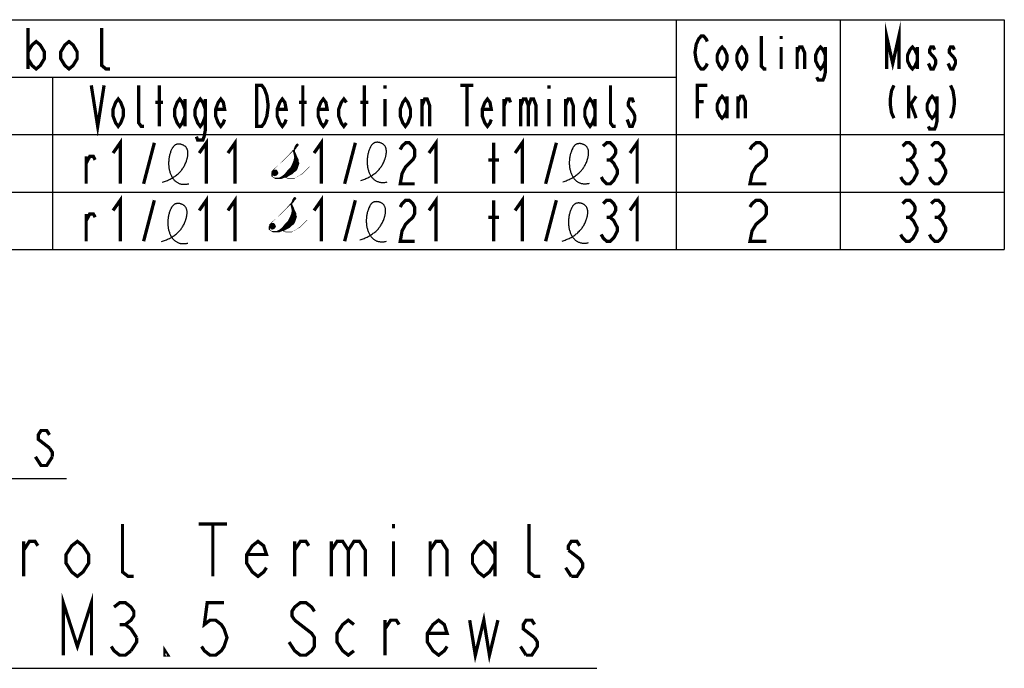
# Model space of a CAD drawing. Extents: x 26 to 410, y 32 to 287.
# Tile 41 of 41: x 350 to 410, y 247 to 287. Entities that reach past the tile are written whole.
import ezdxf

# ---------------------------------------------------------------- set-up
doc = ezdxf.new("R2010")
doc.units = 0
doc.header["$LTSCALE"] = 23.1
doc.layers.get('0').update_dxf_attribs({"linetype": 'CONTINUOUS'})
doc.layers.add('ALL_NOTE', color=7, linetype='CONTINUOUS')

msp = doc.modelspace()

# ---------------------------------------------------------------- linework, layer by layer
at = {"color": 2, "linetype": 'CONTINUOUS'}
for p, q in [((181.047, 286.823), (410.047, 286.823)), ((390.047, 286.823), (390.047, 272.823)), ((400.047, 286.823), (400.047, 272.823)), ((410.047, 286.823), (410.047, 272.823)), ((292.047, 283.323), (390.047, 283.323)), ((352.047, 283.323), (352.047, 272.823)), ((181.047, 279.823), (410.047, 279.823)), ((181.047, 276.323), (410.047, 276.323)), ((181.047, 272.823), (410.047, 272.823))]:
    msp.add_line(p, q, dxfattribs=at)
for points in [[(358.734, 276.914), (358.798, 276.936), (358.862, 276.958), (358.924, 276.982), (358.986, 277.006), (359.047, 277.032), (359.107, 277.058), (359.166, 277.086), (359.223, 277.115), (359.28, 277.144), (359.336, 277.176), (359.39, 277.208), (359.444, 277.242), (359.496, 277.277), (359.547, 277.313), (359.596, 277.351), (359.645, 277.39), (359.692, 277.431), (359.738, 277.474), (359.777, 277.513), (359.816, 277.553), (359.854, 277.595), (359.89, 277.639), (359.925, 277.683), (359.959, 277.729), (359.991, 277.777), (360.023, 277.826), (360.053, 277.876), (360.082, 277.928), (360.109, 277.982), (360.135, 278.037), (360.159, 278.094), (360.182, 278.152), (360.204, 278.212), (360.215, 278.244), (360.225, 278.277), (360.235, 278.309), (360.244, 278.343), (360.253, 278.376), (360.261, 278.409), (360.268, 278.443), (360.274, 278.476), (360.28, 278.51), (360.285, 278.544), (360.289, 278.577), (360.291, 278.61), (360.293, 278.643), (360.294, 278.676), (360.294, 278.708), (360.292, 278.74), (360.289, 278.772), (360.285, 278.803), (360.28, 278.833), (360.273, 278.863), (360.265, 278.892), (360.255, 278.92), (360.244, 278.948), (360.231, 278.974), (360.216, 279), (360.2, 279.024), (360.182, 279.048), (360.162, 279.07), (360.142, 279.09), (360.121, 279.108), (360.099, 279.126), (360.075, 279.142), (360.05, 279.157), (360.024, 279.171), (359.998, 279.184), (359.97, 279.196), (359.942, 279.207), (359.914, 279.216), (359.885, 279.223), (359.856, 279.23), (359.826, 279.235), (359.797, 279.239), (359.767, 279.241), (359.738, 279.242), (359.709, 279.241), (359.68, 279.238), (359.652, 279.234), (359.624, 279.229), (359.598, 279.222), (359.572, 279.213), (359.547, 279.202), (359.523, 279.19), (359.501, 279.176), (359.48, 279.161), (359.46, 279.144), (359.441, 279.126), (359.423, 279.106), (359.406, 279.086), (359.389, 279.064), (359.374, 279.042), (359.359, 279.018), (359.344, 278.994), (359.33, 278.969), (359.317, 278.944), (359.304, 278.918), (359.283, 278.871), (359.262, 278.824), (359.243, 278.775), (359.225, 278.725), (359.209, 278.675), (359.194, 278.624), (359.18, 278.573), (359.168, 278.521), (359.157, 278.468), (359.148, 278.416), (359.14, 278.362), (359.133, 278.309), (359.127, 278.255), (359.123, 278.202), (359.121, 278.148), (359.119, 278.094), (359.119, 278.041), (359.121, 277.987), (359.124, 277.934), (359.128, 277.882), (359.134, 277.829), (359.141, 277.777), (359.149, 277.726), (359.159, 277.675), (359.17, 277.625), (359.183, 277.576), (359.197, 277.527), (359.212, 277.48), (359.229, 277.433), (359.247, 277.388), (359.267, 277.343), (359.288, 277.3), (359.31, 277.258), (359.334, 277.217), (359.36, 277.178), (359.386, 277.14), (359.415, 277.104), (359.444, 277.069), (359.475, 277.036), (359.503, 277.009), (359.533, 276.983), (359.563, 276.959), (359.594, 276.936), (359.627, 276.914), (359.66, 276.894), (359.695, 276.876), (359.731, 276.86), (359.768, 276.845), (359.806, 276.831), (359.845, 276.82), (359.881, 276.811), (359.919, 276.804), (359.958, 276.799), (359.997, 276.795), (360.038, 276.792), (360.079, 276.792), (360.121, 276.793), (360.165, 276.796), (360.209, 276.801), (360.254, 276.808), (360.3, 276.817), (360.347, 276.827)], [(370.83, 277.024), (370.894, 277.046), (370.958, 277.068), (371.02, 277.092), (371.082, 277.116), (371.143, 277.141), (371.203, 277.168), (371.262, 277.196), (371.319, 277.224), (371.376, 277.254), (371.432, 277.285), (371.486, 277.318), (371.54, 277.351), (371.592, 277.387), (371.643, 277.423), (371.692, 277.461), (371.741, 277.5), (371.788, 277.541), (371.834, 277.583), (371.873, 277.623), (371.912, 277.663), (371.95, 277.705), (371.986, 277.748), (372.021, 277.793), (372.055, 277.839), (372.087, 277.887), (372.119, 277.936), (372.149, 277.986), (372.177, 278.038), (372.205, 278.092), (372.231, 278.147), (372.255, 278.204), (372.278, 278.262), (372.3, 278.322), (372.311, 278.354), (372.321, 278.386), (372.331, 278.419), (372.34, 278.452), (372.349, 278.486), (372.357, 278.519), (372.364, 278.553), (372.37, 278.586), (372.376, 278.62), (372.381, 278.653), (372.384, 278.687), (372.387, 278.72), (372.389, 278.753), (372.39, 278.786), (372.39, 278.818), (372.388, 278.85), (372.385, 278.882), (372.381, 278.913), (372.376, 278.943), (372.369, 278.973), (372.361, 279.002), (372.351, 279.03), (372.34, 279.057), (372.327, 279.084), (372.312, 279.11), (372.296, 279.134), (372.278, 279.158), (372.258, 279.18), (372.238, 279.2), (372.217, 279.218), (372.195, 279.236), (372.171, 279.252), (372.146, 279.267), (372.12, 279.281), (372.094, 279.294), (372.066, 279.306), (372.038, 279.316), (372.01, 279.325), (371.981, 279.333), (371.952, 279.34), (371.922, 279.345), (371.893, 279.348), (371.863, 279.351), (371.834, 279.351), (371.805, 279.351), (371.776, 279.348), (371.748, 279.344), (371.72, 279.339), (371.694, 279.331), (371.668, 279.322), (371.643, 279.312), (371.619, 279.299), (371.597, 279.286), (371.576, 279.27), (371.556, 279.254), (371.537, 279.235), (371.519, 279.216), (371.502, 279.196), (371.485, 279.174), (371.47, 279.151), (371.454, 279.128), (371.44, 279.104), (371.426, 279.079), (371.413, 279.054), (371.4, 279.028), (371.379, 278.981), (371.358, 278.933), (371.339, 278.885), (371.321, 278.835), (371.305, 278.785), (371.29, 278.734), (371.276, 278.683), (371.264, 278.631), (371.253, 278.578), (371.244, 278.525), (371.235, 278.472), (371.229, 278.419), (371.223, 278.365), (371.219, 278.312), (371.217, 278.258), (371.215, 278.204), (371.215, 278.151), (371.217, 278.097), (371.22, 278.044), (371.224, 277.991), (371.23, 277.939), (371.237, 277.887), (371.245, 277.836), (371.255, 277.785), (371.266, 277.735), (371.279, 277.686), (371.293, 277.637), (371.308, 277.59), (371.325, 277.543), (371.343, 277.497), (371.363, 277.453), (371.384, 277.41), (371.406, 277.368), (371.43, 277.327), (371.456, 277.288), (371.482, 277.25), (371.511, 277.214), (371.54, 277.179), (371.571, 277.146), (371.599, 277.119), (371.629, 277.093), (371.659, 277.069), (371.69, 277.046), (371.723, 277.024), (371.756, 277.004), (371.791, 276.986), (371.827, 276.969), (371.864, 276.954), (371.902, 276.941), (371.941, 276.93), (371.977, 276.921), (372.015, 276.914), (372.054, 276.908), (372.093, 276.904), (372.134, 276.902), (372.175, 276.902), (372.217, 276.903), (372.261, 276.906), (372.305, 276.911), (372.35, 276.918), (372.396, 276.926), (372.443, 276.937)], [(383.152, 276.945), (383.216, 276.967), (383.28, 276.989), (383.342, 277.013), (383.404, 277.037), (383.465, 277.063), (383.525, 277.089), (383.584, 277.117), (383.641, 277.146), (383.698, 277.175), (383.754, 277.207), (383.808, 277.239), (383.862, 277.273), (383.914, 277.308), (383.965, 277.344), (384.015, 277.382), (384.063, 277.421), (384.11, 277.462), (384.156, 277.504), (384.196, 277.544), (384.234, 277.584), (384.272, 277.626), (384.308, 277.67), (384.343, 277.714), (384.377, 277.76), (384.41, 277.808), (384.441, 277.857), (384.471, 277.907), (384.5, 277.959), (384.527, 278.013), (384.553, 278.068), (384.577, 278.125), (384.601, 278.183), (384.622, 278.243), (384.633, 278.275), (384.643, 278.308), (384.653, 278.34), (384.662, 278.374), (384.671, 278.407), (384.679, 278.44), (384.686, 278.474), (384.692, 278.507), (384.698, 278.541), (384.703, 278.575), (384.707, 278.608), (384.709, 278.641), (384.711, 278.674), (384.712, 278.707), (384.712, 278.739), (384.71, 278.771), (384.707, 278.803), (384.703, 278.834), (384.698, 278.864), (384.691, 278.894), (384.683, 278.923), (384.673, 278.951), (384.662, 278.979), (384.649, 279.005), (384.634, 279.031), (384.618, 279.055), (384.6, 279.079), (384.58, 279.101), (384.56, 279.121), (384.539, 279.139), (384.517, 279.157), (384.493, 279.173), (384.468, 279.188), (384.443, 279.202), (384.416, 279.215), (384.389, 279.227), (384.36, 279.237), (384.332, 279.247), (384.303, 279.254), (384.274, 279.261), (384.244, 279.266), (384.215, 279.27), (384.185, 279.272), (384.156, 279.273), (384.127, 279.272), (384.098, 279.269), (384.07, 279.265), (384.043, 279.26), (384.016, 279.253), (383.99, 279.244), (383.965, 279.233), (383.941, 279.221), (383.919, 279.207), (383.898, 279.192), (383.878, 279.175), (383.859, 279.157), (383.841, 279.137), (383.824, 279.117), (383.807, 279.095), (383.792, 279.073), (383.777, 279.049), (383.762, 279.025), (383.748, 279), (383.735, 278.975), (383.722, 278.949), (383.701, 278.902), (383.68, 278.855), (383.661, 278.806), (383.643, 278.756), (383.627, 278.706), (383.612, 278.655), (383.599, 278.604), (383.586, 278.552), (383.575, 278.499), (383.566, 278.447), (383.558, 278.393), (383.551, 278.34), (383.545, 278.286), (383.541, 278.233), (383.539, 278.179), (383.537, 278.125), (383.537, 278.072), (383.539, 278.018), (383.542, 277.965), (383.546, 277.913), (383.552, 277.86), (383.559, 277.808), (383.567, 277.757), (383.577, 277.706), (383.588, 277.656), (383.601, 277.607), (383.615, 277.558), (383.63, 277.511), (383.647, 277.464), (383.665, 277.419), (383.685, 277.374), (383.706, 277.331), (383.729, 277.289), (383.752, 277.248), (383.778, 277.209), (383.805, 277.171), (383.833, 277.135), (383.862, 277.1), (383.893, 277.067), (383.921, 277.04), (383.951, 277.014), (383.981, 276.99), (384.012, 276.967), (384.045, 276.945), (384.078, 276.925), (384.113, 276.907), (384.149, 276.891), (384.186, 276.876), (384.224, 276.862), (384.263, 276.851), (384.299, 276.842), (384.337, 276.835), (384.376, 276.83), (384.415, 276.826), (384.456, 276.823), (384.497, 276.823), (384.539, 276.824), (384.583, 276.827), (384.627, 276.832), (384.672, 276.839), (384.718, 276.848), (384.765, 276.858)], [(358.684, 273.298), (358.749, 273.32), (358.812, 273.342), (358.875, 273.366), (358.937, 273.39), (358.997, 273.415), (359.057, 273.442), (359.116, 273.469), (359.174, 273.498), (359.231, 273.528), (359.286, 273.559), (359.341, 273.592), (359.394, 273.625), (359.446, 273.66), (359.497, 273.697), (359.547, 273.735), (359.595, 273.774), (359.643, 273.815), (359.688, 273.857), (359.728, 273.896), (359.767, 273.937), (359.804, 273.979), (359.841, 274.022), (359.876, 274.067), (359.909, 274.113), (359.942, 274.161), (359.973, 274.21), (360.003, 274.26), (360.032, 274.312), (360.059, 274.366), (360.085, 274.421), (360.11, 274.477), (360.133, 274.536), (360.155, 274.596), (360.165, 274.628), (360.176, 274.66), (360.185, 274.693), (360.195, 274.726), (360.203, 274.759), (360.211, 274.793), (360.218, 274.827), (360.225, 274.86), (360.231, 274.894), (360.235, 274.927), (360.239, 274.961), (360.242, 274.994), (360.244, 275.027), (360.245, 275.06), (360.244, 275.092), (360.243, 275.124), (360.24, 275.156), (360.236, 275.187), (360.23, 275.217), (360.224, 275.247), (360.215, 275.276), (360.206, 275.304), (360.194, 275.331), (360.181, 275.358), (360.167, 275.383), (360.151, 275.408), (360.133, 275.432), (360.113, 275.454), (360.093, 275.474), (360.072, 275.492), (360.049, 275.509), (360.026, 275.526), (360.001, 275.541), (359.975, 275.555), (359.948, 275.568), (359.921, 275.58), (359.893, 275.59), (359.864, 275.599), (359.835, 275.607), (359.806, 275.614), (359.777, 275.619), (359.747, 275.622), (359.718, 275.625), (359.688, 275.625), (359.659, 275.624), (359.631, 275.622), (359.603, 275.618), (359.575, 275.613), (359.548, 275.605), (359.522, 275.596), (359.497, 275.586), (359.473, 275.573), (359.451, 275.56), (359.43, 275.544), (359.411, 275.527), (359.392, 275.509), (359.373, 275.49), (359.356, 275.469), (359.34, 275.448), (359.324, 275.425), (359.309, 275.402), (359.295, 275.378), (359.281, 275.353), (359.268, 275.328), (359.255, 275.302), (359.233, 275.255), (359.213, 275.207), (359.194, 275.159), (359.176, 275.109), (359.16, 275.059), (359.145, 275.008), (359.131, 274.957), (359.119, 274.905), (359.108, 274.852), (359.098, 274.799), (359.09, 274.746), (359.083, 274.693), (359.078, 274.639), (359.074, 274.585), (359.071, 274.532), (359.07, 274.478), (359.07, 274.425), (359.071, 274.371), (359.074, 274.318), (359.079, 274.265), (359.084, 274.213), (359.091, 274.161), (359.1, 274.11), (359.109, 274.059), (359.121, 274.009), (359.133, 273.96), (359.147, 273.911), (359.163, 273.863), (359.18, 273.817), (359.198, 273.771), (359.217, 273.727), (359.239, 273.684), (359.261, 273.642), (359.285, 273.601), (359.31, 273.562), (359.337, 273.524), (359.365, 273.488), (359.395, 273.453), (359.426, 273.42), (359.454, 273.393), (359.483, 273.367), (359.513, 273.342), (359.545, 273.319), (359.577, 273.298), (359.611, 273.278), (359.646, 273.26), (359.681, 273.243), (359.718, 273.228), (359.756, 273.215), (359.795, 273.204), (359.832, 273.195), (359.87, 273.188), (359.908, 273.182), (359.948, 273.178), (359.988, 273.176), (360.03, 273.176), (360.072, 273.177), (360.115, 273.18), (360.159, 273.185), (360.204, 273.192), (360.25, 273.2), (360.297, 273.211)], [(370.78, 273.408), (370.845, 273.429), (370.908, 273.452), (370.971, 273.475), (371.033, 273.5), (371.093, 273.525), (371.153, 273.552), (371.212, 273.579), (371.27, 273.608), (371.327, 273.638), (371.382, 273.669), (371.437, 273.701), (371.49, 273.735), (371.542, 273.77), (371.593, 273.807), (371.643, 273.844), (371.691, 273.884), (371.738, 273.925), (371.784, 273.967), (371.824, 274.006), (371.863, 274.047), (371.9, 274.089), (371.936, 274.132), (371.972, 274.177), (372.005, 274.223), (372.038, 274.27), (372.069, 274.319), (372.099, 274.37), (372.128, 274.422), (372.155, 274.475), (372.181, 274.531), (372.206, 274.587), (372.229, 274.646), (372.251, 274.706), (372.261, 274.738), (372.272, 274.77), (372.281, 274.803), (372.291, 274.836), (372.299, 274.869), (372.307, 274.903), (372.314, 274.936), (372.321, 274.97), (372.326, 275.004), (372.331, 275.037), (372.335, 275.071), (372.338, 275.104), (372.34, 275.137), (372.341, 275.17), (372.34, 275.202), (372.339, 275.234), (372.336, 275.265), (372.332, 275.296), (372.326, 275.327), (372.32, 275.356), (372.311, 275.385), (372.301, 275.414), (372.29, 275.441), (372.277, 275.468), (372.263, 275.493), (372.246, 275.518), (372.228, 275.541), (372.209, 275.564), (372.189, 275.583), (372.168, 275.602), (372.145, 275.619), (372.122, 275.636), (372.097, 275.651), (372.071, 275.665), (372.044, 275.678), (372.017, 275.69), (371.989, 275.7), (371.96, 275.709), (371.931, 275.717), (371.902, 275.723), (371.873, 275.728), (371.843, 275.732), (371.814, 275.734), (371.784, 275.735), (371.755, 275.734), (371.727, 275.732), (371.699, 275.728), (371.671, 275.722), (371.644, 275.715), (371.618, 275.706), (371.593, 275.695), (371.569, 275.683), (371.547, 275.669), (371.526, 275.654), (371.507, 275.637), (371.488, 275.619), (371.469, 275.6), (371.452, 275.579), (371.436, 275.558), (371.42, 275.535), (371.405, 275.512), (371.391, 275.487), (371.377, 275.463), (371.364, 275.437), (371.351, 275.412), (371.329, 275.365), (371.309, 275.317), (371.29, 275.268), (371.272, 275.219), (371.256, 275.169), (371.241, 275.118), (371.227, 275.066), (371.215, 275.014), (371.204, 274.962), (371.194, 274.909), (371.186, 274.856), (371.179, 274.802), (371.174, 274.749), (371.17, 274.695), (371.167, 274.641), (371.166, 274.588), (371.166, 274.534), (371.167, 274.481), (371.17, 274.428), (371.174, 274.375), (371.18, 274.323), (371.187, 274.271), (371.196, 274.219), (371.205, 274.169), (371.217, 274.119), (371.229, 274.069), (371.243, 274.021), (371.259, 273.973), (371.276, 273.927), (371.294, 273.881), (371.313, 273.837), (371.334, 273.793), (371.357, 273.751), (371.381, 273.711), (371.406, 273.671), (371.433, 273.634), (371.461, 273.597), (371.491, 273.563), (371.522, 273.53), (371.55, 273.503), (371.579, 273.477), (371.609, 273.452), (371.641, 273.429), (371.673, 273.408), (371.707, 273.388), (371.742, 273.37), (371.777, 273.353), (371.814, 273.338), (371.852, 273.325), (371.891, 273.314), (371.928, 273.305), (371.966, 273.298), (372.004, 273.292), (372.044, 273.288), (372.084, 273.286), (372.126, 273.285), (372.168, 273.287), (372.211, 273.29), (372.255, 273.295), (372.3, 273.301), (372.346, 273.31), (372.393, 273.321)], [(383.102, 273.329), (383.167, 273.351), (383.23, 273.373), (383.293, 273.397), (383.355, 273.421), (383.416, 273.446), (383.475, 273.473), (383.534, 273.5), (383.592, 273.529), (383.649, 273.559), (383.704, 273.59), (383.759, 273.623), (383.812, 273.656), (383.865, 273.691), (383.915, 273.728), (383.965, 273.766), (384.014, 273.805), (384.061, 273.846), (384.106, 273.888), (384.146, 273.927), (384.185, 273.968), (384.222, 274.01), (384.259, 274.053), (384.294, 274.098), (384.328, 274.144), (384.36, 274.192), (384.391, 274.241), (384.422, 274.291), (384.45, 274.343), (384.478, 274.397), (384.503, 274.452), (384.528, 274.508), (384.551, 274.567), (384.573, 274.627), (384.584, 274.659), (384.594, 274.691), (384.604, 274.724), (384.613, 274.757), (384.621, 274.79), (384.629, 274.824), (384.637, 274.857), (384.643, 274.891), (384.649, 274.925), (384.653, 274.958), (384.657, 274.992), (384.66, 275.025), (384.662, 275.058), (384.663, 275.091), (384.662, 275.123), (384.661, 275.155), (384.658, 275.187), (384.654, 275.217), (384.648, 275.248), (384.642, 275.278), (384.633, 275.307), (384.624, 275.335), (384.612, 275.362), (384.599, 275.389), (384.585, 275.414), (384.569, 275.439), (384.551, 275.463), (384.531, 275.485), (384.511, 275.505), (384.49, 275.523), (384.467, 275.54), (384.444, 275.557), (384.419, 275.572), (384.393, 275.586), (384.366, 275.599), (384.339, 275.611), (384.311, 275.621), (384.282, 275.63), (384.254, 275.638), (384.224, 275.645), (384.195, 275.65), (384.165, 275.653), (384.136, 275.656), (384.106, 275.656), (384.077, 275.655), (384.049, 275.653), (384.021, 275.649), (383.993, 275.644), (383.966, 275.636), (383.94, 275.627), (383.915, 275.617), (383.892, 275.604), (383.87, 275.591), (383.849, 275.575), (383.829, 275.558), (383.81, 275.54), (383.792, 275.521), (383.774, 275.5), (383.758, 275.479), (383.742, 275.456), (383.727, 275.433), (383.713, 275.409), (383.699, 275.384), (383.686, 275.359), (383.673, 275.333), (383.651, 275.286), (383.631, 275.238), (383.612, 275.19), (383.594, 275.14), (383.578, 275.09), (383.563, 275.039), (383.549, 274.988), (383.537, 274.936), (383.526, 274.883), (383.516, 274.83), (383.508, 274.777), (383.501, 274.724), (383.496, 274.67), (383.492, 274.616), (383.489, 274.563), (383.488, 274.509), (383.488, 274.455), (383.49, 274.402), (383.492, 274.349), (383.497, 274.296), (383.502, 274.244), (383.509, 274.192), (383.518, 274.141), (383.528, 274.09), (383.539, 274.04), (383.551, 273.991), (383.565, 273.942), (383.581, 273.894), (383.598, 273.848), (383.616, 273.802), (383.636, 273.758), (383.657, 273.715), (383.679, 273.673), (383.703, 273.632), (383.728, 273.593), (383.755, 273.555), (383.783, 273.519), (383.813, 273.484), (383.844, 273.451), (383.872, 273.424), (383.901, 273.398), (383.932, 273.373), (383.963, 273.35), (383.995, 273.329), (384.029, 273.309), (384.064, 273.291), (384.099, 273.274), (384.136, 273.259), (384.174, 273.246), (384.213, 273.235), (384.25, 273.226), (384.288, 273.219), (384.326, 273.213), (384.366, 273.209), (384.406, 273.207), (384.448, 273.207), (384.49, 273.208), (384.533, 273.211), (384.577, 273.216), (384.623, 273.223), (384.669, 273.231), (384.715, 273.242)]]:
    msp.add_lwpolyline(points, dxfattribs=at)
at = {"layer": 'ALL_NOTE', "color": 2, "linetype": 'CONTINUOUS'}
for p, q in [((306.11, 258.857), (352.894, 258.857)), ((338.422, 247.3), (385.206, 247.3))]:
    msp.add_line(p, q, dxfattribs=at)
at = {"layer": 'ALL_NOTE', "color": 2, "linetype": 'CONTINUOUS', "const_width": 0.2}
for points in [[(350.547, 286.323), (350.547, 283.823)], [(355.547, 283.823), (355.297, 283.823), (355.047, 284.032), (355.047, 286.323)], [(402.872, 283.823), (402.872, 285.823), (403.247, 284.157), (403.622, 285.823), (403.622, 283.823)], [(350.547, 284.865), (350.797, 285.282), (351.047, 285.49), (351.297, 285.282), (351.547, 284.865), (351.547, 284.448), (351.297, 284.032), (351.047, 283.823), (350.797, 284.032), (350.547, 284.448)], [(353.547, 284.448), (353.297, 284.032), (353.047, 283.823), (352.797, 284.032), (352.547, 284.448), (352.547, 284.865), (352.797, 285.282), (353.047, 285.49), (353.297, 285.282), (353.547, 284.865), (353.547, 284.448)], [(391.947, 284.157), (391.872, 283.99), (391.722, 283.823), (391.572, 283.823), (391.422, 283.99), (391.347, 284.157), (391.272, 284.323), (391.197, 284.823), (391.272, 285.323), (391.347, 285.49), (391.422, 285.657), (391.572, 285.823), (391.722, 285.823), (391.872, 285.657), (391.947, 285.49)], [(395.547, 283.823), (395.397, 283.823), (395.247, 283.99), (395.247, 285.823)], [(396.447, 285.823), (396.447, 285.657)], [(393.147, 284.323), (392.997, 283.99), (392.847, 283.823), (392.697, 283.99), (392.547, 284.323), (392.547, 284.657), (392.697, 284.99), (392.847, 285.157), (392.997, 284.99), (393.147, 284.657), (393.147, 284.323)], [(394.347, 284.323), (394.197, 283.99), (394.047, 283.823), (393.897, 283.99), (393.747, 284.323), (393.747, 284.657), (393.897, 284.99), (394.047, 285.157), (394.197, 284.99), (394.347, 284.657), (394.347, 284.323)], [(396.447, 285.157), (396.447, 283.823)], [(397.422, 283.823), (397.422, 285.157)], [(397.422, 284.823), (397.572, 285.157), (397.722, 285.157), (397.872, 284.823), (397.872, 283.823)], [(399.147, 284.323), (398.997, 283.99), (398.847, 283.823), (398.697, 283.99), (398.547, 284.323), (398.547, 284.657), (398.697, 284.99), (398.847, 285.157), (398.997, 284.99), (399.147, 284.657)], [(399.147, 285.157), (399.147, 283.657), (399.072, 283.323), (398.997, 283.157), (398.697, 283.157), (398.622, 283.323)], [(404.747, 284.323), (404.597, 283.99), (404.447, 283.823), (404.297, 283.99), (404.147, 284.323), (404.147, 284.657), (404.297, 284.99), (404.447, 285.157), (404.597, 284.99), (404.747, 284.657)], [(404.747, 285.157), (404.747, 283.823)], [(405.797, 284.99), (405.722, 285.157), (405.572, 285.157), (405.497, 284.99), (405.497, 284.823), (405.647, 284.657), (405.797, 284.49), (405.872, 284.323), (405.872, 284.157), (405.797, 283.99), (405.722, 283.823), (405.572, 283.823), (405.497, 283.99), (405.422, 284.157)], [(406.997, 284.99), (406.922, 285.157), (406.772, 285.157), (406.697, 284.99), (406.697, 284.823), (406.847, 284.657), (406.997, 284.49), (407.072, 284.323), (407.072, 284.157), (406.997, 283.99), (406.922, 283.823), (406.772, 283.823), (406.697, 283.99), (406.622, 284.157)], [(354.406, 282.823), (354.797, 280.323), (355.187, 282.823)], [(357.609, 280.323), (357.453, 280.323), (357.297, 280.532), (357.297, 282.823)], [(358.547, 280.323), (358.547, 282.823)], [(364.484, 282.823), (364.797, 282.823), (364.953, 282.615), (365.031, 282.407), (365.109, 282.198), (365.187, 281.573), (365.109, 280.948), (365.031, 280.74), (364.953, 280.532), (364.797, 280.323), (364.484, 280.323), (364.484, 282.823)], [(367.297, 280.323), (367.297, 282.823)], [(371.047, 280.323), (371.047, 282.823)], [(372.297, 282.823), (372.297, 282.615)], [(376.906, 282.823), (377.687, 282.823)], [(377.297, 282.823), (377.297, 280.323)], [(382.297, 282.823), (382.297, 282.615)], [(386.359, 280.323), (386.203, 280.323), (386.047, 280.532), (386.047, 282.823)], [(391.347, 280.823), (391.347, 282.823), (391.947, 282.823)], [(403.322, 282.823), (403.172, 282.49), (403.097, 281.99), (403.097, 281.657), (403.172, 281.157), (403.322, 280.823)], [(404.222, 280.823), (404.222, 282.823)], [(406.772, 282.823), (406.922, 282.49), (406.997, 281.99), (406.997, 281.657), (406.922, 281.157), (406.772, 280.823)], [(356.359, 280.948), (356.203, 280.532), (356.047, 280.323), (355.891, 280.532), (355.734, 280.948), (355.734, 281.365), (355.891, 281.782), (356.047, 281.99), (356.203, 281.782), (356.359, 281.365), (356.359, 280.948)], [(360.109, 280.948), (359.953, 280.532), (359.797, 280.323), (359.641, 280.532), (359.484, 280.948), (359.484, 281.365), (359.641, 281.782), (359.797, 281.99), (359.953, 281.782), (360.109, 281.365)], [(360.109, 281.99), (360.109, 280.323)], [(361.359, 280.948), (361.203, 280.532), (361.047, 280.323), (360.891, 280.532), (360.734, 280.948), (360.734, 281.365), (360.891, 281.782), (361.047, 281.99), (361.203, 281.782), (361.359, 281.365)], [(361.359, 281.99), (361.359, 280.115), (361.281, 279.698), (361.203, 279.49), (360.891, 279.49), (360.812, 279.698)], [(362.531, 280.74), (362.453, 280.532), (362.297, 280.323), (362.141, 280.532), (361.984, 280.948), (361.984, 281.365), (362.141, 281.782), (362.297, 281.99), (362.453, 281.782), (362.531, 281.365), (361.984, 281.365)], [(366.281, 280.74), (366.203, 280.532), (366.047, 280.323), (365.891, 280.532), (365.734, 280.948), (365.734, 281.365), (365.891, 281.782), (366.047, 281.99), (366.203, 281.782), (366.281, 281.365), (365.734, 281.365)], [(368.781, 280.74), (368.703, 280.532), (368.547, 280.323), (368.391, 280.532), (368.234, 280.948), (368.234, 281.365), (368.391, 281.782), (368.547, 281.99), (368.703, 281.782), (368.781, 281.365), (368.234, 281.365)], [(369.953, 280.532), (369.797, 280.323), (369.641, 280.532), (369.484, 280.948), (369.484, 281.365), (369.641, 281.782), (369.797, 281.99), (369.953, 281.782)], [(372.297, 281.99), (372.297, 280.323)], [(373.859, 280.948), (373.703, 280.532), (373.547, 280.323), (373.391, 280.532), (373.234, 280.948), (373.234, 281.365), (373.391, 281.782), (373.547, 281.99), (373.703, 281.782), (373.859, 281.365), (373.859, 280.948)], [(374.562, 280.323), (374.562, 281.99)], [(374.562, 281.573), (374.719, 281.99), (374.875, 281.99), (375.031, 281.573), (375.031, 280.323)], [(378.781, 280.74), (378.703, 280.532), (378.547, 280.323), (378.391, 280.532), (378.234, 280.948), (378.234, 281.365), (378.391, 281.782), (378.547, 281.99), (378.703, 281.782), (378.781, 281.365), (378.234, 281.365)], [(379.562, 280.323), (379.562, 281.99)], [(379.562, 281.573), (379.719, 281.99), (379.875, 281.99), (379.953, 281.782)], [(380.578, 281.99), (380.578, 280.323)], [(380.578, 281.573), (380.734, 281.99), (380.891, 281.99), (381.047, 281.573), (381.047, 280.323)], [(381.047, 281.573), (381.203, 281.99), (381.359, 281.99), (381.516, 281.573), (381.516, 280.323)], [(382.297, 281.99), (382.297, 280.323)], [(383.312, 280.323), (383.312, 281.99)], [(383.312, 281.573), (383.469, 281.99), (383.625, 281.99), (383.781, 281.573), (383.781, 280.323)], [(385.109, 280.948), (384.953, 280.532), (384.797, 280.323), (384.641, 280.532), (384.484, 280.948), (384.484, 281.365), (384.641, 281.782), (384.797, 281.99), (384.953, 281.782), (385.109, 281.365)], [(385.109, 281.99), (385.109, 280.323)], [(387.453, 281.782), (387.375, 281.99), (387.219, 281.99), (387.141, 281.782), (387.141, 281.573), (387.297, 281.365), (387.453, 281.157), (387.531, 280.948), (387.531, 280.74), (387.453, 280.532), (387.375, 280.323), (387.219, 280.323), (387.141, 280.532), (387.062, 280.74)], [(393.147, 281.323), (392.997, 280.99), (392.847, 280.823), (392.697, 280.99), (392.547, 281.323), (392.547, 281.657), (392.697, 281.99), (392.847, 282.157), (392.997, 281.99), (393.147, 281.657)], [(393.147, 282.157), (393.147, 280.823)], [(393.822, 280.823), (393.822, 282.157)], [(393.822, 281.823), (393.972, 282.157), (394.122, 282.157), (394.272, 281.823), (394.272, 280.823)], [(404.222, 281.49), (404.672, 282.157)], [(405.947, 281.323), (405.797, 280.99), (405.647, 280.823), (405.497, 280.99), (405.347, 281.323), (405.347, 281.657), (405.497, 281.99), (405.647, 282.157), (405.797, 281.99), (405.947, 281.657)], [(405.947, 282.157), (405.947, 280.657), (405.872, 280.323), (405.797, 280.157), (405.497, 280.157), (405.422, 280.323)], [(358.312, 281.782), (358.781, 281.782)], [(367.062, 281.782), (367.531, 281.782)], [(370.812, 281.782), (371.281, 281.782)], [(391.347, 281.823), (391.722, 281.823)], [(404.372, 281.657), (404.672, 280.823)], [(355.734, 278.698), (356.172, 279.323), (356.172, 276.823)], [(360.984, 278.698), (361.422, 279.323), (361.422, 276.823)], [(362.734, 278.698), (363.172, 279.323), (363.172, 276.823)], [(367.984, 278.698), (368.422, 279.323), (368.422, 276.823)], [(374.984, 278.698), (375.422, 279.323), (375.422, 276.823)], [(380.234, 278.698), (380.672, 279.323), (380.672, 276.823)], [(387.234, 278.698), (387.672, 279.323), (387.672, 276.823)], [(357.594, 276.823), (358.25, 279.323)], [(369.844, 276.823), (370.5, 279.323)], [(373.234, 278.907), (373.344, 279.115), (373.562, 279.323), (373.781, 279.323), (374, 279.115), (374.109, 278.907), (374.109, 278.49), (374, 278.282), (373.781, 278.073), (373.562, 277.865), (373.344, 277.448), (373.234, 276.823), (374.109, 276.823)], [(378.922, 276.823), (378.922, 279.323)], [(382.094, 276.823), (382.75, 279.323)], [(385.594, 279.115), (385.812, 279.323), (386.031, 279.323), (386.25, 279.115), (386.359, 278.907), (386.359, 278.698), (386.25, 278.49), (386.031, 278.282), (386.25, 278.073), (386.359, 277.865), (386.469, 277.657), (386.469, 277.448), (386.359, 277.24), (386.25, 277.032), (386.031, 276.823), (385.812, 276.823), (385.594, 277.032), (385.484, 277.24)], [(394.547, 278.907), (394.672, 279.115), (394.922, 279.323), (395.172, 279.323), (395.422, 279.115), (395.547, 278.907), (395.547, 278.49), (395.422, 278.282), (395.172, 278.073), (394.922, 277.865), (394.672, 277.448), (394.547, 276.823), (395.547, 276.823)], [(403.844, 279.115), (404.062, 279.323), (404.281, 279.323), (404.5, 279.115), (404.609, 278.907), (404.609, 278.698), (404.5, 278.49), (404.281, 278.282), (404.5, 278.073), (404.609, 277.865), (404.719, 277.657), (404.719, 277.448), (404.609, 277.24), (404.5, 277.032), (404.281, 276.823), (404.062, 276.823), (403.844, 277.032), (403.734, 277.24)], [(405.594, 279.115), (405.812, 279.323), (406.031, 279.323), (406.25, 279.115), (406.359, 278.907), (406.359, 278.698), (406.25, 278.49), (406.031, 278.282), (406.25, 278.073), (406.359, 277.865), (406.469, 277.657), (406.469, 277.448), (406.359, 277.24), (406.25, 277.032), (406.031, 276.823), (405.812, 276.823), (405.594, 277.032), (405.484, 277.24)], [(354.094, 276.823), (354.094, 278.49)], [(354.094, 278.073), (354.312, 278.49), (354.531, 278.49), (354.641, 278.282)], [(378.594, 278.282), (379.25, 278.282)], [(385.812, 278.282), (386.031, 278.282)], [(404.062, 278.282), (404.281, 278.282)], [(405.812, 278.282), (406.031, 278.282)], [(355.734, 275.198), (356.172, 275.823), (356.172, 273.323)], [(360.984, 275.198), (361.422, 275.823), (361.422, 273.323)], [(362.734, 275.198), (363.172, 275.823), (363.172, 273.323)], [(367.984, 275.198), (368.422, 275.823), (368.422, 273.323)], [(374.984, 275.198), (375.422, 275.823), (375.422, 273.323)], [(380.234, 275.198), (380.672, 275.823), (380.672, 273.323)], [(387.234, 275.198), (387.672, 275.823), (387.672, 273.323)], [(357.594, 273.323), (358.25, 275.823)], [(369.844, 273.323), (370.5, 275.823)], [(373.234, 275.407), (373.344, 275.615), (373.562, 275.823), (373.781, 275.823), (374, 275.615), (374.109, 275.407), (374.109, 274.99), (374, 274.782), (373.781, 274.573), (373.562, 274.365), (373.344, 273.948), (373.234, 273.323), (374.109, 273.323)], [(378.922, 273.323), (378.922, 275.823)], [(382.094, 273.323), (382.75, 275.823)], [(385.594, 275.615), (385.812, 275.823), (386.031, 275.823), (386.25, 275.615), (386.359, 275.407), (386.359, 275.198), (386.25, 274.99), (386.031, 274.782), (386.25, 274.573), (386.359, 274.365), (386.469, 274.157), (386.469, 273.948), (386.359, 273.74), (386.25, 273.532), (386.031, 273.323), (385.812, 273.323), (385.594, 273.532), (385.484, 273.74)], [(394.547, 275.407), (394.672, 275.615), (394.922, 275.823), (395.172, 275.823), (395.422, 275.615), (395.547, 275.407), (395.547, 274.99), (395.422, 274.782), (395.172, 274.573), (394.922, 274.365), (394.672, 273.948), (394.547, 273.323), (395.547, 273.323)], [(403.844, 275.615), (404.062, 275.823), (404.281, 275.823), (404.5, 275.615), (404.609, 275.407), (404.609, 275.198), (404.5, 274.99), (404.281, 274.782), (404.5, 274.573), (404.609, 274.365), (404.719, 274.157), (404.719, 273.948), (404.609, 273.74), (404.5, 273.532), (404.281, 273.323), (404.062, 273.323), (403.844, 273.532), (403.734, 273.74)], [(405.594, 275.615), (405.812, 275.823), (406.031, 275.823), (406.25, 275.615), (406.359, 275.407), (406.359, 275.198), (406.25, 274.99), (406.031, 274.782), (406.25, 274.573), (406.359, 274.365), (406.469, 274.157), (406.469, 273.948), (406.359, 273.74), (406.25, 273.532), (406.031, 273.323), (405.812, 273.323), (405.594, 273.532), (405.484, 273.74)], [(354.094, 273.323), (354.094, 274.99)], [(354.094, 274.573), (354.312, 274.99), (354.531, 274.99), (354.641, 274.782)], [(378.594, 274.782), (379.25, 274.782)], [(385.812, 274.782), (386.031, 274.782)], [(404.062, 274.782), (404.281, 274.782)], [(405.812, 274.782), (406.031, 274.782)], [(351.862, 261.524), (351.69, 261.79), (351.346, 261.79), (351.174, 261.524), (351.174, 261.257), (351.862, 260.724)], [(351.862, 260.724), (352.034, 260.457), (352.034, 260.19)], [(352.034, 260.19), (351.69, 259.657), (351.346, 259.657), (351.174, 259.924), (351.002, 260.19)], [(356.998, 252.9), (356.654, 252.9), (356.31, 253.167), (356.31, 256.1)], [(360.954, 256.1), (362.674, 256.1)], [(361.814, 256.1), (361.814, 252.9)], [(372.822, 256.1), (372.822, 255.834)], [(381.766, 252.9), (381.422, 252.9), (381.078, 253.167), (381.078, 256.1)], [(350.29, 254.5), (350.634, 255.034), (350.978, 255.034), (351.15, 254.767)], [(350.29, 252.9), (350.29, 255.034)], [(354.246, 253.7), (353.902, 253.167), (353.558, 252.9), (353.214, 253.167), (352.87, 253.7), (352.87, 254.234), (353.214, 254.767), (353.558, 255.034), (353.902, 254.767), (354.246, 254.234), (354.246, 253.7)], [(365.082, 253.434), (364.91, 253.167), (364.566, 252.9), (364.222, 253.167), (363.878, 253.7), (363.878, 254.234), (364.222, 254.767), (364.566, 255.034), (364.91, 254.767), (365.082, 254.234), (363.878, 254.234)], [(366.802, 252.9), (366.802, 255.034)], [(366.802, 254.5), (367.146, 255.034), (367.49, 255.034), (367.662, 254.767)], [(369.038, 255.034), (369.038, 252.9)], [(369.038, 254.5), (369.382, 255.034), (369.726, 255.034), (370.07, 254.5), (370.07, 252.9)], [(370.07, 254.5), (370.414, 255.034), (370.758, 255.034), (371.102, 254.5), (371.102, 252.9)], [(372.822, 255.034), (372.822, 252.9)], [(375.058, 252.9), (375.058, 255.034)], [(375.058, 254.5), (375.402, 255.034), (375.746, 255.034), (376.09, 254.5), (376.09, 252.9)], [(379.014, 253.7), (378.67, 253.167), (378.326, 252.9), (377.982, 253.167), (377.638, 253.7), (377.638, 254.234), (377.982, 254.767), (378.326, 255.034), (378.67, 254.767), (379.014, 254.234)], [(379.014, 255.034), (379.014, 252.9)], [(384.174, 254.767), (384.002, 255.034), (383.658, 255.034), (383.486, 254.767), (383.486, 254.5)], [(383.486, 254.5), (384.174, 253.967), (384.346, 253.7), (384.346, 253.434), (384.174, 253.167), (384.002, 252.9), (383.658, 252.9)], [(383.658, 252.9), (383.314, 253.434)], [(352.698, 248.1), (352.698, 251.3), (353.558, 248.634), (354.418, 251.3), (354.418, 248.1)], [(355.794, 251.034), (356.138, 251.3), (356.482, 251.3), (356.826, 251.034), (356.998, 250.767), (356.998, 250.5), (356.826, 250.234), (356.482, 249.967), (356.826, 249.7), (357.17, 249.167)], [(362.502, 251.3), (361.47, 251.3), (361.298, 249.967), (361.642, 250.234), (361.986, 250.234), (362.33, 249.967), (362.502, 249.7), (362.674, 249.167), (362.502, 248.634), (362.33, 248.367), (361.986, 248.1), (361.642, 248.1), (361.298, 248.367), (361.126, 248.634)], [(368.006, 250.767), (367.834, 251.034), (367.49, 251.3), (367.146, 251.3), (366.802, 251.034), (366.63, 250.767), (366.63, 250.5), (366.802, 250.234)], [(366.802, 250.234), (367.834, 249.434), (368.006, 249.167), (368.006, 248.634), (367.834, 248.367), (367.49, 248.1), (367.146, 248.1), (366.802, 248.367), (366.63, 248.634), (366.458, 248.9)], [(370.414, 248.367), (370.07, 248.1), (369.726, 248.367), (369.382, 248.9), (369.382, 249.434), (369.726, 249.967), (370.07, 250.234), (370.414, 249.967)], [(372.306, 248.1), (372.306, 250.234)], [(372.306, 249.7), (372.65, 250.234), (372.994, 250.234), (373.166, 249.967)], [(376.09, 248.634), (375.918, 248.367), (375.574, 248.1), (375.23, 248.367), (374.886, 248.9), (374.886, 249.434), (375.23, 249.967), (375.574, 250.234), (375.918, 249.967), (376.09, 249.434), (374.886, 249.434)], [(377.466, 250.234), (377.81, 248.1), (378.326, 250.234), (378.67, 248.1), (379.186, 250.234)], [(381.422, 249.967), (381.25, 250.234), (380.906, 250.234), (380.734, 249.967), (380.734, 249.7), (381.422, 249.167)], [(356.138, 249.967), (356.482, 249.967)], [(357.17, 249.167), (357.17, 248.9), (356.826, 248.367)], [(381.422, 249.167), (381.594, 248.9), (381.594, 248.634), (381.422, 248.367), (381.25, 248.1), (380.906, 248.1)], [(356.826, 248.367), (356.482, 248.1), (356.138, 248.1), (355.794, 248.367), (355.622, 248.634)], [(359.062, 248.1), (358.89, 248.1), (358.89, 248.367), (359.062, 248.1)], [(380.906, 248.1), (380.562, 248.634)]]:
    msp.add_lwpolyline(points, dxfattribs=at)
at = {"layer": 'ALL_NOTE', "color": 2, "linetype": 'CONTINUOUS'}
for points in [[(367.013, 279.125), (366.933, 279.045), (366.773, 279.005)], [(367.013, 279.125), (366.773, 279.005), (366.813, 279.125)], [(366.773, 279.005), (366.933, 279.045), (366.893, 278.965)], [(367.013, 279.245), (367.053, 279.205), (366.813, 279.125)], [(367.013, 279.245), (366.813, 279.125), (366.893, 279.245)], [(366.813, 279.125), (367.053, 279.205), (367.013, 279.125)], [(366.893, 279.245), (366.973, 279.285), (367.013, 279.245)], [(366.373, 278.485), (366.133, 278.285), (366.413, 278.565)], [(366.373, 278.485), (366.253, 278.365), (366.133, 278.285)], [(366.413, 278.565), (366.493, 278.605), (366.373, 278.485)], [(366.733, 278.885), (366.693, 278.805), (366.413, 278.565)], [(366.733, 278.885), (366.413, 278.565), (366.693, 278.885)], [(366.693, 278.805), (366.613, 278.725), (366.413, 278.565)], [(366.613, 278.725), (366.493, 278.605), (366.413, 278.565)], [(366.693, 278.805), (366.813, 278.885), (366.813, 278.805)], [(366.733, 278.885), (366.813, 278.885), (366.693, 278.805)], [(366.813, 278.805), (366.733, 278.645), (366.693, 278.805)], [(366.893, 278.965), (366.733, 278.925), (366.773, 279.005)], [(366.733, 278.925), (366.893, 278.965), (366.853, 278.925)], [(366.853, 278.925), (366.733, 278.885), (366.733, 278.925)], [(366.733, 278.885), (366.853, 278.925), (366.813, 278.885)], [(366.813, 278.805), (366.853, 278.725), (366.733, 278.645)], [(366.733, 278.645), (366.853, 278.725), (366.893, 278.645)], [(366.893, 278.645), (366.773, 278.445), (366.733, 278.645)], [(367.013, 278.365), (366.733, 278.245), (366.773, 278.445)], [(366.893, 278.645), (366.933, 278.525), (366.773, 278.445)], [(366.773, 278.445), (366.933, 278.525), (367.013, 278.365)], [(365.573, 277.765), (365.733, 277.885), (365.533, 277.685)], [(365.733, 277.885), (365.573, 277.765), (365.853, 278.005)], [(365.853, 278.005), (365.893, 278.045), (365.733, 277.885)], [(365.893, 278.045), (365.853, 278.005), (366.133, 278.285)], [(366.133, 278.285), (366.093, 278.205), (365.893, 278.045)], [(366.133, 278.285), (366.253, 278.365), (366.093, 278.205)], [(367.053, 277.965), (366.533, 277.805), (366.653, 278.045)], [(367.053, 277.965), (367.013, 277.845), (366.533, 277.805)], [(366.533, 277.805), (367.013, 277.845), (366.973, 277.725)], [(367.053, 278.165), (366.653, 278.045), (366.733, 278.245)], [(367.053, 278.165), (367.093, 278.085), (366.653, 278.045)], [(366.653, 278.045), (367.093, 278.085), (367.053, 277.965)], [(367.013, 278.365), (367.053, 278.285), (366.733, 278.245)], [(366.733, 278.245), (367.053, 278.285), (367.053, 278.165)], [(367.693, 277.845), (367.493, 277.685), (367.653, 277.845)], [(367.493, 277.685), (367.693, 277.845), (367.533, 277.685)], [(367.693, 277.845), (367.653, 277.845), (367.693, 277.885)], [(367.693, 277.845), (367.693, 277.885), (367.733, 277.845)], [(365.533, 277.685), (365.373, 277.565), (365.573, 277.765)], [(365.693, 277.685), (365.733, 277.645), (365.373, 277.565)], [(365.613, 277.685), (365.693, 277.685), (365.373, 277.565)], [(365.573, 277.685), (365.613, 277.685), (365.373, 277.565)], [(365.533, 277.685), (365.573, 277.685), (365.373, 277.565)], [(365.413, 277.565), (365.373, 277.565), (365.733, 277.645)], [(365.773, 277.565), (365.373, 277.485), (365.413, 277.565)], [(365.373, 277.485), (365.773, 277.565), (365.813, 277.485)], [(365.813, 277.485), (365.373, 277.405), (365.373, 277.485)], [(365.373, 277.405), (365.813, 277.485), (365.773, 277.405)], [(365.373, 277.405), (365.773, 277.405), (365.453, 277.365)], [(365.453, 277.365), (365.373, 277.285), (365.373, 277.405)], [(365.373, 277.285), (365.453, 277.365), (365.453, 277.285)], [(365.453, 277.285), (365.493, 277.205), (365.373, 277.285)], [(365.413, 277.565), (365.733, 277.645), (365.773, 277.565)], [(365.453, 277.365), (365.773, 277.405), (365.733, 277.365)], [(365.733, 277.365), (365.493, 277.325), (365.453, 277.365)], [(365.453, 277.285), (365.493, 277.245), (365.493, 277.205)], [(365.493, 277.325), (365.733, 277.365), (365.693, 277.325)], [(365.693, 277.325), (365.573, 277.285), (365.493, 277.325)], [(365.493, 277.205), (365.493, 277.245), (365.573, 277.205)], [(365.853, 277.205), (366.013, 277.285), (366.493, 277.325)], [(366.213, 277.205), (365.853, 277.205), (366.493, 277.325)], [(366.653, 277.405), (366.493, 277.325), (366.013, 277.285)], [(366.653, 277.405), (366.013, 277.285), (366.173, 277.405)], [(366.893, 277.605), (366.773, 277.525), (366.173, 277.405)], [(366.893, 277.605), (366.173, 277.405), (366.333, 277.605)], [(366.173, 277.405), (366.773, 277.525), (366.653, 277.405)], [(366.213, 277.205), (366.493, 277.325), (366.293, 277.205)], [(366.973, 277.725), (366.333, 277.605), (366.533, 277.805)], [(366.333, 277.605), (366.973, 277.725), (366.893, 277.605)], [(366.853, 277.205), (366.773, 277.165), (367.013, 277.285)], [(367.013, 277.285), (366.973, 277.245), (366.853, 277.205)], [(367.013, 277.285), (367.093, 277.325), (366.973, 277.245)], [(367.093, 277.325), (367.013, 277.285), (367.253, 277.445)], [(367.253, 277.445), (367.253, 277.405), (367.093, 277.325)], [(367.533, 277.685), (367.373, 277.525), (367.253, 277.445)], [(367.533, 277.685), (367.253, 277.445), (367.493, 277.685)], [(367.253, 277.445), (367.373, 277.525), (367.253, 277.405)], [(365.573, 277.205), (365.613, 277.125), (365.493, 277.205)], [(365.573, 277.205), (365.693, 277.205), (365.613, 277.125)], [(365.853, 277.205), (366.213, 277.205), (365.613, 277.125)], [(365.693, 277.205), (365.853, 277.205), (365.613, 277.125)], [(365.773, 277.125), (365.613, 277.125), (366.213, 277.205)], [(365.773, 277.125), (366.213, 277.205), (366.013, 277.125)], [(366.293, 277.205), (366.413, 277.125), (366.213, 277.205)], [(366.293, 277.205), (366.413, 277.165), (366.413, 277.125)], [(366.573, 277.165), (366.773, 277.165), (366.413, 277.125)], [(366.413, 277.165), (366.573, 277.165), (366.413, 277.125)], [(366.573, 277.125), (366.413, 277.125), (366.773, 277.165)], [(366.653, 277.125), (366.573, 277.125), (366.773, 277.165)], [(366.773, 277.125), (366.653, 277.125), (366.773, 277.165)], [(366.773, 277.165), (366.853, 277.205), (366.773, 277.125)], [(366.743, 275.988), (366.823, 276.028), (366.863, 275.988)], [(366.583, 275.628), (366.543, 275.548), (366.263, 275.308)], [(366.583, 275.628), (366.263, 275.308), (366.543, 275.628)], [(366.543, 275.548), (366.463, 275.468), (366.263, 275.308)], [(366.463, 275.468), (366.343, 275.348), (366.263, 275.308)], [(366.543, 275.548), (366.663, 275.628), (366.663, 275.548)], [(366.583, 275.628), (366.663, 275.628), (366.543, 275.548)], [(366.663, 275.548), (366.583, 275.388), (366.543, 275.548)], [(366.743, 275.708), (366.583, 275.668), (366.623, 275.748)], [(366.583, 275.668), (366.743, 275.708), (366.703, 275.668)], [(366.703, 275.668), (366.583, 275.628), (366.583, 275.668)], [(366.583, 275.628), (366.703, 275.668), (366.663, 275.628)], [(366.663, 275.548), (366.703, 275.468), (366.583, 275.388)], [(366.583, 275.388), (366.703, 275.468), (366.743, 275.388)], [(366.863, 275.868), (366.783, 275.788), (366.623, 275.748)], [(366.863, 275.868), (366.623, 275.748), (366.663, 275.868)], [(366.623, 275.748), (366.783, 275.788), (366.743, 275.708)], [(366.863, 275.988), (366.903, 275.948), (366.663, 275.868)], [(366.863, 275.988), (366.663, 275.868), (366.743, 275.988)], [(366.663, 275.868), (366.903, 275.948), (366.863, 275.868)], [(365.743, 274.788), (365.703, 274.748), (365.983, 275.028)], [(365.983, 275.028), (365.943, 274.948), (365.743, 274.788)], [(365.983, 275.028), (366.103, 275.108), (365.943, 274.948)], [(366.223, 275.228), (365.983, 275.028), (366.263, 275.308)], [(366.223, 275.228), (366.103, 275.108), (365.983, 275.028)], [(366.263, 275.308), (366.343, 275.348), (366.223, 275.228)], [(366.903, 274.908), (366.503, 274.788), (366.583, 274.988)], [(366.903, 274.908), (366.943, 274.828), (366.503, 274.788)], [(366.503, 274.788), (366.943, 274.828), (366.903, 274.708)], [(366.743, 275.388), (366.623, 275.188), (366.583, 275.388)], [(366.863, 275.108), (366.583, 274.988), (366.623, 275.188)], [(366.863, 275.108), (366.903, 275.028), (366.583, 274.988)], [(366.583, 274.988), (366.903, 275.028), (366.903, 274.908)], [(366.743, 275.388), (366.783, 275.268), (366.623, 275.188)], [(366.623, 275.188), (366.783, 275.268), (366.863, 275.108)], [(365.383, 274.428), (365.223, 274.308), (365.423, 274.508)], [(365.543, 274.428), (365.583, 274.388), (365.223, 274.308)], [(365.463, 274.428), (365.543, 274.428), (365.223, 274.308)], [(365.423, 274.428), (365.463, 274.428), (365.223, 274.308)], [(365.383, 274.428), (365.423, 274.428), (365.223, 274.308)], [(365.263, 274.308), (365.223, 274.308), (365.583, 274.388)], [(365.623, 274.308), (365.223, 274.228), (365.263, 274.308)], [(365.223, 274.228), (365.623, 274.308), (365.663, 274.228)], [(365.663, 274.228), (365.223, 274.148), (365.223, 274.228)], [(365.223, 274.148), (365.663, 274.228), (365.623, 274.148)], [(365.263, 274.308), (365.583, 274.388), (365.623, 274.308)], [(365.423, 274.508), (365.583, 274.628), (365.383, 274.428)], [(365.583, 274.628), (365.423, 274.508), (365.703, 274.748)], [(365.703, 274.748), (365.743, 274.788), (365.583, 274.628)], [(366.743, 274.348), (366.623, 274.268), (366.023, 274.148)], [(366.743, 274.348), (366.023, 274.148), (366.183, 274.348)], [(366.023, 274.148), (366.623, 274.268), (366.503, 274.148)], [(366.823, 274.468), (366.183, 274.348), (366.383, 274.548)], [(366.183, 274.348), (366.823, 274.468), (366.743, 274.348)], [(366.903, 274.708), (366.383, 274.548), (366.503, 274.788)], [(366.903, 274.708), (366.863, 274.588), (366.383, 274.548)], [(366.383, 274.548), (366.863, 274.588), (366.823, 274.468)], [(367.383, 274.428), (367.223, 274.268), (367.103, 274.188)], [(367.383, 274.428), (367.103, 274.188), (367.343, 274.428)], [(367.103, 274.188), (367.223, 274.268), (367.103, 274.148)], [(367.543, 274.588), (367.343, 274.428), (367.503, 274.588)], [(367.343, 274.428), (367.543, 274.588), (367.383, 274.428)], [(367.543, 274.588), (367.503, 274.588), (367.543, 274.628)], [(367.543, 274.588), (367.543, 274.628), (367.583, 274.588)], [(365.223, 274.148), (365.623, 274.148), (365.303, 274.108)], [(365.303, 274.108), (365.223, 274.028), (365.223, 274.148)], [(365.223, 274.028), (365.303, 274.108), (365.303, 274.028)], [(365.303, 274.028), (365.343, 273.948), (365.223, 274.028)], [(365.303, 274.108), (365.623, 274.148), (365.583, 274.108)], [(365.583, 274.108), (365.343, 274.068), (365.303, 274.108)], [(365.303, 274.028), (365.343, 273.988), (365.343, 273.948)], [(365.343, 274.068), (365.583, 274.108), (365.543, 274.068)], [(365.543, 274.068), (365.423, 274.028), (365.343, 274.068)], [(365.343, 273.948), (365.343, 273.988), (365.423, 273.948)], [(365.423, 273.948), (365.463, 273.868), (365.343, 273.948)], [(365.423, 273.948), (365.543, 273.948), (365.463, 273.868)], [(365.703, 273.948), (366.063, 273.948), (365.463, 273.868)], [(365.543, 273.948), (365.703, 273.948), (365.463, 273.868)], [(365.623, 273.868), (365.463, 273.868), (366.063, 273.948)], [(365.623, 273.868), (366.063, 273.948), (365.863, 273.868)], [(365.703, 273.948), (365.863, 274.028), (366.343, 274.068)], [(366.063, 273.948), (365.703, 273.948), (366.343, 274.068)], [(366.503, 274.148), (366.343, 274.068), (365.863, 274.028)], [(366.503, 274.148), (365.863, 274.028), (366.023, 274.148)], [(366.063, 273.948), (366.343, 274.068), (366.143, 273.948)], [(366.143, 273.948), (366.263, 273.868), (366.063, 273.948)], [(366.143, 273.948), (366.263, 273.908), (366.263, 273.868)], [(366.423, 273.908), (366.623, 273.908), (366.263, 273.868)], [(366.263, 273.908), (366.423, 273.908), (366.263, 273.868)], [(366.423, 273.868), (366.263, 273.868), (366.623, 273.908)], [(366.503, 273.868), (366.423, 273.868), (366.623, 273.908)], [(366.623, 273.868), (366.503, 273.868), (366.623, 273.908)], [(366.703, 273.948), (366.623, 273.908), (366.863, 274.028)], [(366.623, 273.908), (366.703, 273.948), (366.623, 273.868)], [(366.863, 274.028), (366.823, 273.988), (366.703, 273.948)], [(366.863, 274.028), (366.943, 274.068), (366.823, 273.988)], [(366.943, 274.068), (366.863, 274.028), (367.103, 274.188)], [(367.103, 274.188), (367.103, 274.148), (366.943, 274.068)]]:
    msp.add_solid(points, dxfattribs=at)

doc.saveas('drawing.dxf')
